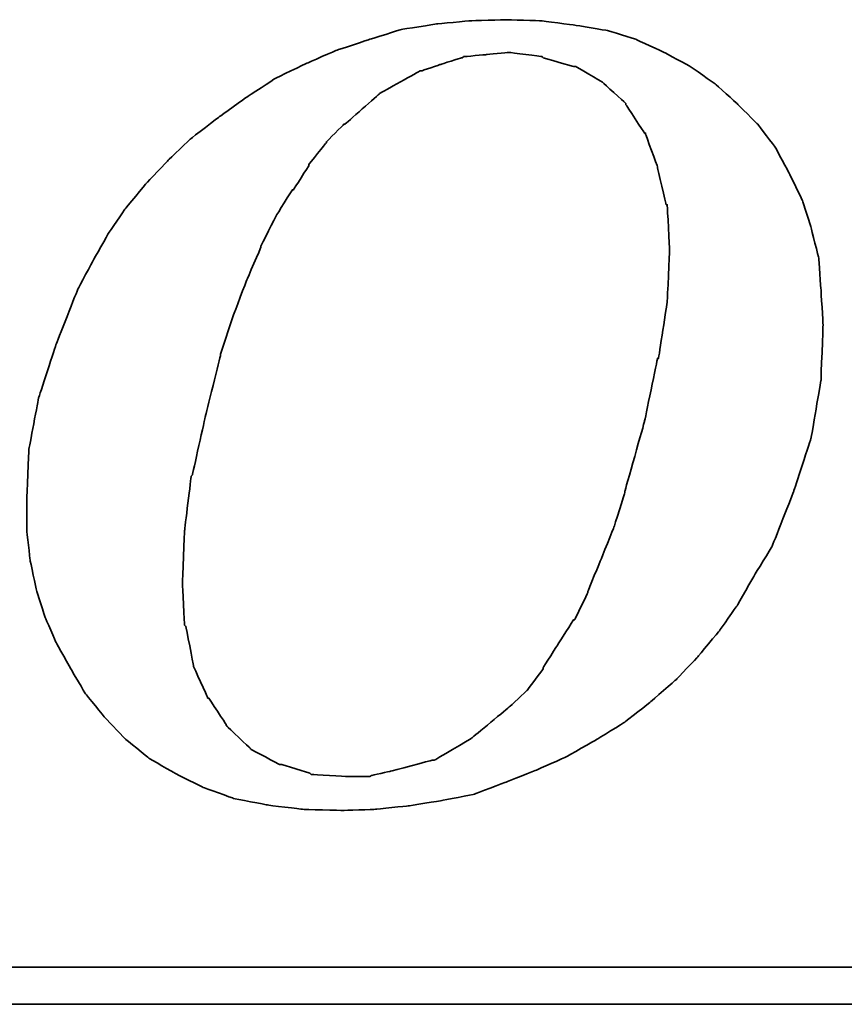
# Model space of a CAD drawing. Header units: millimetres. Extents: x 920 to 1152, y 73 to 151.
# Tile 42 of 50: x 1100.4 to 1102.03, y 94.87 to 96.82. Entities that reach past the tile are written whole.
import ezdxf

# ---------------------------------------------------------------- set-up
doc = ezdxf.new("R2010")
doc.units = ezdxf.units.MM
doc.header["$LTSCALE"] = 0.15
doc.layers.add('DIM', color=4, linetype='CONTINUOUS')
doc.layers.add('layer 1', color=7, linetype='CONTINUOUS')

# ---------------------------------------------------------------- blocks, each defined once
blk = doc.blocks.new('TBI MOTION logo(完整正式版)')
at = {"layer": 'layer 1', "color": 22, "lineweight": 35}
for points, knots in [([(35.79625, -6.98375), (35.79625, -6.98375), (36.23125, -7.43875), (36.23125, -7.43875), (36.23125, -7.43875), (36.23125, -7.43875), (36.75625, -7.87125), (36.75625, -7.87125), (36.75625, -7.87125), (36.75625, -7.87125), (37.33125, -8.20375), (37.33125, -8.20375), (37.33125, -8.20375), (37.33125, -8.20375), (37.95625, -8.51875), (37.95625, -8.51875), (37.95625, -8.51875), (37.95625, -8.51875), (38.62625, -8.75875), (38.62625, -8.75875), (38.62625, -8.75875), (38.62625, -8.75875), (39.37125, -8.90375), (39.37125, -8.90375), (39.37125, -8.90375), (39.37125, -8.90375), (40.14125, -8.99875), (40.14125, -8.99875), (40.14125, -8.99875), (40.14125, -8.99875), (41.02625, -9.02375), (41.02625, -9.02375), (41.02625, -9.02375), (41.02625, -9.02375), (41.74625, -8.99875), (41.74625, -8.99875), (41.74625, -8.99875), (41.74625, -8.99875), (42.46625, -8.92375), (42.46625, -8.92375), (42.46625, -8.92375), (42.46625, -8.92375), (43.21125, -8.80625), (43.21125, -8.80625), (43.21125, -8.80625), (43.21125, -8.80625), (43.93125, -8.66375), (43.93125, -8.66375), (43.93125, -8.66375), (43.93125, -8.66375), (44.62625, -8.39875), (44.62625, -8.39875), (44.62625, -8.39875), (44.62625, -8.39875), (45.29625, -8.13375), (45.29625, -8.13375), (45.29625, -8.13375), (45.29625, -8.13375), (45.94625, -7.84375), (45.94625, -7.84375), (45.94625, -7.84375), (45.94625, -7.84375), (46.61625, -7.46375), (46.61625, -7.46375), (46.61625, -7.46375), (46.61625, -7.46375), (47.24125, -7.07875), (47.24125, -7.07875), (47.24125, -7.07875), (47.24125, -7.07875), (47.81625, -6.62375), (47.81625, -6.62375), (47.81625, -6.62375), (47.81625, -6.62375), (48.36875, -6.14375), (48.36875, -6.14375), (48.36875, -6.14375), (48.36875, -6.14375), (48.84625, -5.64125), (48.84625, -5.64125), (48.84625, -5.64125), (48.84625, -5.64125), (49.32625, -5.06375), (49.32625, -5.06375), (49.32625, -5.06375), (49.32625, -5.06375), (49.71125, -4.51374), (49.71125, -4.51374), (49.71125, -4.51374), (49.71125, -4.51374), (50.09625, -3.83874), (50.09625, -3.83874), (50.09625, -3.83874), (50.09625, -3.83874), (50.48125, -3.21374), (50.48125, -3.21374), (50.48125, -3.21374), (50.48125, -3.21374), (50.96125, -1.99125), (50.96125, -1.99125), (50.96125, -1.99125), (50.96125, -1.99125), (51.34375, -0.81875), (51.34375, -0.81875), (51.34375, -0.81875), (51.34375, -0.81875), (51.56125, 0.45624), (51.56125, 0.45624), (51.56125, 0.45624), (51.56125, 0.45624), (51.60625, 1.67624), (51.60625, 1.67624), (51.60625, 1.67624), (51.60625, 1.67624), (51.56125, 2.44625), (51.56125, 2.44625), (51.56125, 2.44625), (51.56125, 2.44625), (51.51125, 3.14125), (51.51125, 3.14125), (51.51125, 3.14125), (51.51125, 3.14125), (51.34375, 3.81125), (51.34375, 3.81125), (51.34375, 3.81125), (51.34375, 3.81125), (51.15125, 4.41125), (51.15125, 4.41125), (51.15125, 4.41125), (51.15125, 4.41125), (50.86125, 5.01125), (50.86125, 5.01125), (50.86125, 5.01125), (50.86125, 5.01125), (50.55125, 5.58875), (50.55125, 5.58875), (50.55125, 5.58875), (50.55125, 5.58875), (50.16625, 6.09125), (50.16625, 6.09125), (50.16625, 6.09125), (50.16625, 6.09125), (49.71125, 6.54875), (49.71125, 6.54875), (49.71125, 6.54875), (49.71125, 6.54875), (49.23125, 6.98125), (49.23125, 6.98125), (49.23125, 6.98125), (49.23125, 6.98125), (48.67875, 7.36625), (48.67875, 7.36625), (48.67875, 7.36625), (48.67875, 7.36625), (48.10375, 7.67625), (48.10375, 7.67625), (48.10375, 7.67625), (48.10375, 7.67625), (47.48125, 7.96375), (47.48125, 7.96375), (47.48125, 7.96375), (47.48125, 7.96375), (46.85625, 8.15625), (46.85625, 8.15625), (46.85625, 8.15625), (46.85625, 8.15625), (46.13625, 8.27624), (46.13625, 8.27624), (46.13625, 8.27624), (46.13625, 8.27624), (45.39125, 8.37125), (45.39125, 8.37125), (45.39125, 8.37125), (45.39125, 8.37125), (44.62625, 8.39624), (44.62625, 8.39624), (44.62625, 8.39624), (44.62625, 8.39624), (43.83625, 8.37125), (43.83625, 8.37125), (43.83625, 8.37125), (43.83625, 8.37125), (43.09125, 8.30125), (43.09125, 8.30125), (43.09125, 8.30125), (43.09125, 8.30125), (42.32125, 8.18125), (42.32125, 8.18125), (42.32125, 8.18125), (42.32125, 8.18125), (41.62875, 7.96375), (41.62875, 7.96375), (41.62875, 7.96375), (41.62875, 7.96375), (40.90625, 7.72625), (40.90625, 7.72625), (40.90625, 7.72625), (40.90625, 7.72625), (40.23624, 7.43625), (40.23624, 7.43625), (40.23624, 7.43625), (40.23624, 7.43625), (39.54124, 7.10125), (39.54124, 7.10125), (39.54124, 7.10125), (39.54124, 7.10125), (38.91625, 6.69125), (38.91625, 6.69125), (38.91625, 6.69125), (38.91625, 6.69125), (38.31625, 6.26125), (38.31625, 6.26125), (38.31625, 6.26125), (38.31625, 6.26125), (37.69125, 5.78125), (37.69125, 5.78125), (37.69125, 5.78125), (37.69125, 5.78125), (37.18625, 5.30125), (37.18625, 5.30125), (37.18625, 5.30125), (37.18625, 5.30125), (36.70625, 4.79624), (36.70625, 4.79624), (36.70625, 4.79624), (36.70625, 4.79624), (36.23125, 4.22125), (36.23125, 4.22125), (36.23125, 4.22125), (36.23125, 4.22125), (35.87124, 3.69375), (35.87124, 3.69375), (35.87124, 3.69375), (35.87124, 3.69375), (35.53125, 3.09125), (35.53125, 3.09125), (35.53125, 3.09125), (35.53125, 3.09125), (35.19875, 2.47125), (35.19875, 2.47125), (35.19875, 2.47125), (35.19875, 2.47125), (34.71625, 1.24625), (34.71625, 1.24625), (34.71625, 1.24625), (34.71625, 1.24625), (34.33125, 0.06874), (34.33125, 0.06874), (34.33125, 0.06874), (34.33125, 0.06874), (34.11625, -1.07875), (34.11625, -1.07875), (34.11625, -1.07875), (34.11625, -1.07875), (34.07125, -2.15875), (34.07125, -2.15875), (34.07125, -2.15875), (34.07125, -2.15875), (34.07125, -2.85375), (34.07125, -2.85375), (34.07125, -2.85375), (34.07125, -2.85375), (34.14125, -3.50375), (34.14125, -3.50375), (34.14125, -3.50375), (34.14125, -3.50375), (34.28625, -4.17375), (34.28625, -4.17375), (34.28625, -4.17375), (34.28625, -4.17375), (34.47625, -4.77624), (34.47625, -4.77624), (34.47625, -4.77624), (34.47625, -4.77624), (34.71625, -5.32625), (34.71625, -5.32625), (34.71625, -5.32625), (34.71625, -5.32625), (35.05375, -5.92875), (35.05375, -5.92875), (35.05375, -5.92875), (35.05375, -5.92875), (35.36375, -6.45375), (35.36375, -6.45375), (35.36375, -6.45375), (35.36375, -6.45375), (35.79625, -6.98375), (35.79625, -6.98375)], [0, 0, 0, 0, 0.01388889, 0.01388889, 0.01388889, 0.0138889, 0.02777778, 0.02777778, 0.02777778, 0.02777779, 0.04166667, 0.04166667, 0.04166667, 0.04166668, 0.05555556, 0.05555556, 0.05555556, 0.05555557, 0.06944444, 0.06944444, 0.06944444, 0.06944445, 0.08333333, 0.08333333, 0.08333333, 0.08333334, 0.09722222, 0.09722222, 0.09722222, 0.09722223, 0.11111111, 0.11111111, 0.11111111, 0.11111112, 0.125, 0.125, 0.125, 0.12500001, 0.13888889, 0.13888889, 0.13888889, 0.1388889, 0.15277778, 0.15277778, 0.15277778, 0.15277779, 0.16666667, 0.16666667, 0.16666667, 0.16666668, 0.18055556, 0.18055556, 0.18055556, 0.18055557, 0.19444444, 0.19444444, 0.19444444, 0.19444445, 0.20833333, 0.20833333, 0.20833333, 0.20833334, 0.22222222, 0.22222222, 0.22222222, 0.22222223, 0.23611111, 0.23611111, 0.23611111, 0.23611112, 0.25, 0.25, 0.25, 0.25000001, 0.26388889, 0.26388889, 0.26388889, 0.2638889, 0.27777778, 0.27777778, 0.27777778, 0.27777779, 0.29166667, 0.29166667, 0.29166667, 0.29166668, 0.30555556, 0.30555556, 0.30555556, 0.30555557, 0.31944444, 0.31944444, 0.31944444, 0.31944445, 0.33333333, 0.33333333, 0.33333333, 0.33333334, 0.34722222, 0.34722222, 0.34722222, 0.34722223, 0.36111111, 0.36111111, 0.36111111, 0.36111112, 0.375, 0.375, 0.375, 0.37500001, 0.38888889, 0.38888889, 0.38888889, 0.3888889, 0.40277778, 0.40277778, 0.40277778, 0.40277779, 0.41666667, 0.41666667, 0.41666667, 0.41666668, 0.43055556, 0.43055556, 0.43055556, 0.43055557, 0.44444444, 0.44444444, 0.44444444, 0.44444445, 0.45833333, 0.45833333, 0.45833333, 0.45833334, 0.47222222, 0.47222222, 0.47222222, 0.47222223, 0.48611111, 0.48611111, 0.48611111, 0.48611112, 0.5, 0.5, 0.5, 0.50000001, 0.51388889, 0.51388889, 0.51388889, 0.5138889, 0.52777778, 0.52777778, 0.52777778, 0.52777779, 0.54166667, 0.54166667, 0.54166667, 0.54166668, 0.55555556, 0.55555556, 0.55555556, 0.55555557, 0.56944444, 0.56944444, 0.56944444, 0.56944445, 0.58333333, 0.58333333, 0.58333333, 0.58333334, 0.59722222, 0.59722222, 0.59722222, 0.59722223, 0.61111111, 0.61111111, 0.61111111, 0.61111112, 0.625, 0.625, 0.625, 0.62500001, 0.63888889, 0.63888889, 0.63888889, 0.6388889, 0.65277778, 0.65277778, 0.65277778, 0.65277779, 0.66666667, 0.66666667, 0.66666667, 0.66666668, 0.68055556, 0.68055556, 0.68055556, 0.68055557, 0.69444444, 0.69444444, 0.69444444, 0.69444445, 0.70833333, 0.70833333, 0.70833333, 0.70833334, 0.72222222, 0.72222222, 0.72222222, 0.72222223, 0.73611111, 0.73611111, 0.73611111, 0.73611112, 0.75, 0.75, 0.75, 0.75000001, 0.76388889, 0.76388889, 0.76388889, 0.7638889, 0.77777778, 0.77777778, 0.77777778, 0.77777779, 0.79166667, 0.79166667, 0.79166667, 0.79166668, 0.80555556, 0.80555556, 0.80555556, 0.80555557, 0.81944444, 0.81944444, 0.81944444, 0.81944445, 0.83333333, 0.83333333, 0.83333333, 0.83333334, 0.84722222, 0.84722222, 0.84722222, 0.84722223, 0.86111111, 0.86111111, 0.86111111, 0.86111112, 0.875, 0.875, 0.875, 0.87500001, 0.88888889, 0.88888889, 0.88888889, 0.8888889, 0.90277778, 0.90277778, 0.90277778, 0.90277779, 0.91666667, 0.91666667, 0.91666667, 0.91666668, 0.93055556, 0.93055556, 0.93055556, 0.93055557, 0.94444444, 0.94444444, 0.94444444, 0.94444445, 0.95833333, 0.95833333, 0.95833333, 0.95833334, 0.97222222, 0.97222222, 0.97222222, 0.97222223, 0.98611111, 0.98611111, 0.98611111, 0.98611112, 1, 1, 1, 1]), ([(38.33875, 1.03124), (38.33875, 1.03124), (38.62625, 1.89625), (38.62625, 1.89625), (38.62625, 1.89625), (38.62625, 1.89625), (38.91625, 2.66375), (38.91625, 2.66375), (38.91625, 2.66375), (38.91625, 2.66375), (39.22625, 3.38125), (39.22625, 3.38125), (39.22625, 3.38125), (39.22625, 3.38125), (39.22625, 3.40624), (39.22625, 3.40624), (39.22625, 3.40624), (39.22625, 3.40624), (39.56124, 4.07624), (39.56124, 4.07624), (39.56124, 4.07624), (39.56124, 4.07624), (39.92125, 4.65125), (39.92125, 4.65125), (39.92125, 4.65125), (39.92125, 4.65125), (39.94625, 4.65125), (39.94625, 4.65125), (39.94625, 4.65125), (39.94625, 4.65125), (40.28125, 5.17875), (40.28125, 5.17875), (40.28125, 5.17875), (40.28125, 5.17875), (40.28125, 5.20375), (40.28125, 5.20375), (40.28125, 5.20375), (40.28125, 5.20375), (40.66875, 5.68625), (40.66875, 5.68625), (40.66875, 5.68625), (40.66875, 5.68625), (40.66875, 5.70625), (40.66875, 5.70625), (40.66875, 5.70625), (40.66875, 5.70625), (41.05124, 6.09125), (41.05124, 6.09125), (41.05124, 6.09125), (41.05124, 6.09125), (41.07625, 6.09125), (41.07625, 6.09125), (41.07625, 6.09125), (41.07625, 6.09125), (41.84125, 6.76625), (41.84125, 6.76625), (41.84125, 6.76625), (41.84125, 6.76625), (41.86625, 6.78625), (41.86625, 6.78625), (41.86625, 6.78625), (41.86625, 6.78625), (42.73125, 7.26624), (42.73125, 7.26624), (42.73125, 7.26624), (42.73125, 7.26624), (42.75625, 7.26624), (42.75625, 7.26624), (42.75625, 7.26624), (42.75625, 7.26624), (43.18625, 7.41125), (43.18625, 7.41125), (43.18625, 7.41125), (43.18625, 7.41125), (43.64125, 7.55625), (43.64125, 7.55625), (43.64125, 7.55625), (43.64125, 7.55625), (43.66625, 7.55625), (43.66625, 7.55625), (43.66625, 7.55625), (43.66625, 7.55625), (43.69125, 7.58124), (43.69125, 7.58124), (43.69125, 7.58124), (43.69125, 7.58124), (44.19125, 7.62625), (44.19125, 7.62625), (44.19125, 7.62625), (44.19125, 7.62625), (44.67125, 7.67625), (44.67125, 7.67625), (44.67125, 7.67625), (44.67125, 7.67625), (44.69625, 7.67625), (44.69625, 7.67625), (44.69625, 7.67625), (44.69625, 7.67625), (45.41875, 7.58124), (45.41875, 7.58124), (45.41875, 7.58124), (45.41875, 7.58124), (45.44125, 7.55625), (45.44125, 7.55625), (45.44125, 7.55625), (45.44125, 7.55625), (46.11125, 7.36625), (46.11125, 7.36625), (46.11125, 7.36625), (46.11125, 7.36625), (46.13625, 7.36625), (46.13625, 7.36625), (46.13625, 7.36625), (46.13625, 7.36625), (46.15875, 7.36625), (46.15875, 7.36625), (46.15875, 7.36625), (46.15875, 7.36625), (46.73625, 7.02624), (46.73625, 7.02624), (46.73625, 7.02624), (46.73625, 7.02624), (46.76125, 7.00624), (46.76125, 7.00624), (46.76125, 7.00624), (46.76125, 7.00624), (47.24125, 6.57124), (47.24125, 6.57124), (47.24125, 6.57124), (47.24125, 6.57124), (47.26625, 6.54875), (47.26625, 6.54875), (47.26625, 6.54875), (47.26625, 6.54875), (47.26625, 6.52375), (47.26625, 6.52375), (47.26625, 6.52375), (47.26625, 6.52375), (47.67375, 5.89875), (47.67375, 5.89875), (47.67375, 5.89875), (47.67375, 5.89875), (47.69625, 5.89875), (47.69625, 5.89875), (47.69625, 5.89875), (47.69625, 5.89875), (47.69625, 5.87625), (47.69625, 5.87625), (47.69625, 5.87625), (47.69625, 5.87625), (47.96125, 5.15625), (47.96125, 5.15625), (47.96125, 5.15625), (47.96125, 5.15625), (47.96125, 5.13125), (47.96125, 5.13125), (47.96125, 5.13125), (47.96125, 5.13125), (48.15125, 4.31875), (48.15125, 4.31875), (48.15125, 4.31875), (48.15125, 4.31875), (48.17625, 4.31875), (48.17625, 4.31875), (48.17625, 4.31875), (48.17625, 4.31875), (48.17625, 4.29125), (48.17625, 4.29125), (48.17625, 4.29125), (48.17625, 4.29125), (48.22625, 3.33125), (48.22625, 3.33125), (48.22625, 3.33125), (48.22625, 3.33125), (48.22625, 3.30875), (48.22625, 3.30875), (48.22625, 3.30875), (48.22625, 3.30875), (48.17625, 2.20624), (48.17625, 2.20624), (48.17625, 2.20624), (48.17625, 2.20624), (48.17625, 2.18124), (48.17625, 2.18124), (48.17625, 2.18124), (48.17625, 2.18124), (47.98375, 0.93624), (47.98375, 0.93624), (47.98375, 0.93624), (47.98375, 0.93624), (47.96125, 0.93624), (47.96125, 0.93624), (47.96125, 0.93624), (47.96125, 0.93624), (47.67375, -0.45874), (47.67375, -0.45874), (47.67375, -0.45874), (47.67375, -0.45874), (47.24125, -1.99125), (47.24125, -1.99125), (47.24125, -1.99125), (47.24125, -1.99125), (47.24125, -2.01874), (47.24125, -2.01874), (47.24125, -2.01874), (47.24125, -2.01874), (47.00125, -2.78375), (47.00125, -2.78375), (47.00125, -2.78375), (47.00125, -2.78375), (46.71125, -3.50375), (46.71125, -3.50375), (46.71125, -3.50375), (46.71125, -3.50375), (46.42625, -4.19875), (46.42625, -4.19875), (46.42625, -4.19875), (46.42625, -4.19875), (46.42625, -4.22375), (46.42625, -4.22375), (46.42625, -4.22375), (46.42625, -4.22375), (46.13625, -4.82374), (46.13625, -4.82374), (46.13625, -4.82374), (46.13625, -4.82374), (46.11125, -4.82374), (46.11125, -4.82374), (46.11125, -4.82374), (46.11125, -4.82374), (45.77625, -5.35125), (45.77625, -5.35125), (45.77625, -5.35125), (45.77625, -5.35125), (45.44125, -5.87875), (45.44125, -5.87875), (45.44125, -5.87875), (45.44125, -5.87875), (45.44125, -5.90375), (45.44125, -5.90375), (45.44125, -5.90375), (45.44125, -5.90375), (45.10625, -6.35875), (45.10625, -6.35875), (45.10625, -6.35875), (45.10625, -6.35875), (45.08125, -6.38375), (45.08125, -6.38375), (45.08125, -6.38375), (45.08125, -6.38375), (44.69625, -6.74375), (44.69625, -6.74375), (44.69625, -6.74375), (44.69625, -6.74375), (43.88375, -7.41625), (43.88375, -7.41625), (43.88375, -7.41625), (43.88375, -7.41625), (43.85625, -7.43875), (43.85625, -7.43875), (43.85625, -7.43875), (43.85625, -7.43875), (43.04125, -7.91875), (43.04125, -7.91875), (43.04125, -7.91875), (43.04125, -7.91875), (43.01625, -7.91875), (43.01625, -7.91875), (43.01625, -7.91875), (43.01625, -7.91875), (42.99625, -7.91875), (42.99625, -7.91875), (42.99625, -7.91875), (42.99625, -7.91875), (42.08125, -8.15875), (42.08125, -8.15875), (42.08125, -8.15875), (42.08125, -8.15875), (41.65125, -8.25625), (41.65125, -8.25625), (41.65125, -8.25625), (41.65125, -8.25625), (41.62875, -8.27875), (41.62875, -8.27875), (41.62875, -8.27875), (41.62875, -8.27875), (41.60125, -8.27875), (41.60125, -8.27875), (41.60125, -8.27875), (41.60125, -8.27875), (41.12125, -8.27875), (41.12125, -8.27875), (41.12125, -8.27875), (41.12125, -8.27875), (40.35624, -8.23125), (40.35624, -8.23125), (40.35624, -8.23125), (40.35624, -8.23125), (40.33125, -8.23125), (40.33125, -8.23125), (40.33125, -8.23125), (40.33125, -8.23125), (40.30625, -8.20375), (40.30625, -8.20375), (40.30625, -8.20375), (40.30625, -8.20375), (39.68375, -8.01375), (39.68375, -8.01375), (39.68375, -8.01375), (39.68375, -8.01375), (39.66124, -8.01375), (39.66124, -8.01375), (39.66124, -8.01375), (39.66124, -8.01375), (39.63625, -8.01375), (39.63625, -8.01375), (39.63625, -8.01375), (39.63625, -8.01375), (39.01125, -7.67875), (39.01125, -7.67875), (39.01125, -7.67875), (39.01125, -7.67875), (38.98875, -7.65375), (38.98875, -7.65375), (38.98875, -7.65375), (38.98875, -7.65375), (38.48625, -7.17375), (38.48625, -7.17375), (38.48625, -7.17375), (38.48625, -7.17375), (38.45875, -7.14875), (38.45875, -7.14875), (38.45875, -7.14875), (38.45875, -7.14875), (38.45875, -7.12875), (38.45875, -7.12875), (38.45875, -7.12875), (38.45875, -7.12875), (38.07625, -6.54875), (38.07625, -6.54875), (38.07625, -6.54875), (38.07625, -6.54875), (38.05125, -6.54875), (38.05125, -6.54875), (38.05125, -6.54875), (38.05125, -6.54875), (38.05125, -6.52875), (38.05125, -6.52875), (38.05125, -6.52875), (38.05125, -6.52875), (37.74125, -5.85375), (37.74125, -5.85375), (37.74125, -5.85375), (37.74125, -5.85375), (37.74125, -5.82875), (37.74125, -5.82875), (37.74125, -5.82875), (37.74125, -5.82875), (37.57375, -4.96875), (37.57375, -4.96875), (37.57375, -4.96875), (37.57375, -4.96875), (37.54625, -4.94375), (37.54625, -4.94375), (37.54625, -4.94375), (37.54625, -4.94375), (37.50125, -4.03375), (37.50125, -4.03375), (37.50125, -4.03375), (37.50125, -4.03375), (37.50125, -4.00875), (37.50125, -4.00875), (37.50125, -4.00875), (37.50125, -4.00875), (37.54625, -2.85375), (37.54625, -2.85375), (37.54625, -2.85375), (37.54625, -2.85375), (37.69125, -1.65875), (37.69125, -1.65875), (37.69125, -1.65875), (37.69125, -1.65875), (37.71624, -1.63375), (37.71624, -1.63375), (37.71624, -1.63375), (37.71624, -1.63375), (38.00375, -0.33875), (38.00375, -0.33875), (38.00375, -0.33875), (38.00375, -0.33875), (38.33875, 1.00624), (38.33875, 1.00624), (38.33875, 1.00624), (38.33875, 1.00624), (38.33875, 1.03124), (38.33875, 1.03124)], [0, 0, 0, 0, 0.01010101, 0.01010101, 0.01010101, 0.01010102, 0.02020202, 0.02020202, 0.02020202, 0.02020203, 0.03030303, 0.03030303, 0.03030303, 0.03030304, 0.04040404, 0.04040404, 0.04040404, 0.04040405, 0.05050505, 0.05050505, 0.05050505, 0.05050506, 0.06060606, 0.06060606, 0.06060606, 0.06060607, 0.07070707, 0.07070707, 0.07070707, 0.07070708, 0.08080808, 0.08080808, 0.08080808, 0.08080809, 0.09090909, 0.09090909, 0.09090909, 0.0909091, 0.1010101, 0.1010101, 0.1010101, 0.10101011, 0.11111111, 0.11111111, 0.11111111, 0.11111112, 0.12121212, 0.12121212, 0.12121212, 0.12121213, 0.13131313, 0.13131313, 0.13131313, 0.13131314, 0.14141414, 0.14141414, 0.14141414, 0.14141415, 0.15151515, 0.15151515, 0.15151515, 0.15151516, 0.16161616, 0.16161616, 0.16161616, 0.16161617, 0.17171717, 0.17171717, 0.17171717, 0.17171718, 0.18181818, 0.18181818, 0.18181818, 0.18181819, 0.19191919, 0.19191919, 0.19191919, 0.1919192, 0.2020202, 0.2020202, 0.2020202, 0.20202021, 0.21212121, 0.21212121, 0.21212121, 0.21212122, 0.22222222, 0.22222222, 0.22222222, 0.22222223, 0.23232323, 0.23232323, 0.23232323, 0.23232324, 0.24242424, 0.24242424, 0.24242424, 0.24242425, 0.25252525, 0.25252525, 0.25252525, 0.25252526, 0.26262626, 0.26262626, 0.26262626, 0.26262627, 0.27272727, 0.27272727, 0.27272727, 0.27272728, 0.28282828, 0.28282828, 0.28282828, 0.28282829, 0.29292929, 0.29292929, 0.29292929, 0.2929293, 0.3030303, 0.3030303, 0.3030303, 0.30303031, 0.31313131, 0.31313131, 0.31313131, 0.31313132, 0.32323232, 0.32323232, 0.32323232, 0.32323233, 0.33333333, 0.33333333, 0.33333333, 0.33333334, 0.34343434, 0.34343434, 0.34343434, 0.34343435, 0.35353535, 0.35353535, 0.35353535, 0.35353536, 0.36363636, 0.36363636, 0.36363636, 0.36363637, 0.37373737, 0.37373737, 0.37373737, 0.37373738, 0.38383838, 0.38383838, 0.38383838, 0.38383839, 0.39393939, 0.39393939, 0.39393939, 0.3939394, 0.4040404, 0.4040404, 0.4040404, 0.40404041, 0.41414141, 0.41414141, 0.41414141, 0.41414142, 0.42424242, 0.42424242, 0.42424242, 0.42424243, 0.43434343, 0.43434343, 0.43434343, 0.43434344, 0.44444444, 0.44444444, 0.44444444, 0.44444445, 0.45454545, 0.45454545, 0.45454545, 0.45454546, 0.46464646, 0.46464646, 0.46464646, 0.46464647, 0.47474747, 0.47474747, 0.47474747, 0.47474748, 0.48484848, 0.48484848, 0.48484848, 0.48484849, 0.49494949, 0.49494949, 0.49494949, 0.4949495, 0.50505051, 0.50505051, 0.50505051, 0.50505052, 0.51515152, 0.51515152, 0.51515152, 0.51515153, 0.52525253, 0.52525253, 0.52525253, 0.52525254, 0.53535354, 0.53535354, 0.53535354, 0.53535355, 0.54545455, 0.54545455, 0.54545455, 0.54545456, 0.55555556, 0.55555556, 0.55555556, 0.55555557, 0.56565657, 0.56565657, 0.56565657, 0.56565658, 0.57575758, 0.57575758, 0.57575758, 0.57575759, 0.58585859, 0.58585859, 0.58585859, 0.5858586, 0.5959596, 0.5959596, 0.5959596, 0.59595961, 0.60606061, 0.60606061, 0.60606061, 0.60606062, 0.61616162, 0.61616162, 0.61616162, 0.61616163, 0.62626263, 0.62626263, 0.62626263, 0.62626264, 0.63636364, 0.63636364, 0.63636364, 0.63636365, 0.64646465, 0.64646465, 0.64646465, 0.64646466, 0.65656566, 0.65656566, 0.65656566, 0.65656567, 0.66666667, 0.66666667, 0.66666667, 0.66666668, 0.67676768, 0.67676768, 0.67676768, 0.67676769, 0.68686869, 0.68686869, 0.68686869, 0.6868687, 0.6969697, 0.6969697, 0.6969697, 0.69696971, 0.70707071, 0.70707071, 0.70707071, 0.70707072, 0.71717172, 0.71717172, 0.71717172, 0.71717173, 0.72727273, 0.72727273, 0.72727273, 0.72727274, 0.73737374, 0.73737374, 0.73737374, 0.73737375, 0.74747475, 0.74747475, 0.74747475, 0.74747476, 0.75757576, 0.75757576, 0.75757576, 0.75757577, 0.76767677, 0.76767677, 0.76767677, 0.76767678, 0.77777778, 0.77777778, 0.77777778, 0.77777779, 0.78787879, 0.78787879, 0.78787879, 0.7878788, 0.7979798, 0.7979798, 0.7979798, 0.79797981, 0.80808081, 0.80808081, 0.80808081, 0.80808082, 0.81818182, 0.81818182, 0.81818182, 0.81818183, 0.82828283, 0.82828283, 0.82828283, 0.82828284, 0.83838384, 0.83838384, 0.83838384, 0.83838385, 0.84848485, 0.84848485, 0.84848485, 0.84848486, 0.85858586, 0.85858586, 0.85858586, 0.85858587, 0.86868687, 0.86868687, 0.86868687, 0.86868688, 0.87878788, 0.87878788, 0.87878788, 0.87878789, 0.88888889, 0.88888889, 0.88888889, 0.8888889, 0.8989899, 0.8989899, 0.8989899, 0.89898991, 0.90909091, 0.90909091, 0.90909091, 0.90909092, 0.91919192, 0.91919192, 0.91919192, 0.91919193, 0.92929293, 0.92929293, 0.92929293, 0.92929294, 0.93939394, 0.93939394, 0.93939394, 0.93939395, 0.94949495, 0.94949495, 0.94949495, 0.94949496, 0.95959596, 0.95959596, 0.95959596, 0.95959597, 0.96969697, 0.96969697, 0.96969697, 0.96969698, 0.97979798, 0.97979798, 0.97979798, 0.97979799, 0.98989899, 0.98989899, 0.98989899, 0.989899, 1, 1, 1, 1]), ([(75.90875, -9.47875), (75.90875, -9.47875), (75.90875, -12.28625), (75.90875, -12.28625), (75.90875, -12.28625), (75.90875, -12.28625), (75.90875, -12.47875), (75.90875, -12.47875), (75.90875, -12.47875), (75.90875, -12.47875), (75.71625, -12.47875), (75.71625, -12.47875), (75.71625, -12.47875), (75.71625, -12.47875), (-88.32875, -12.47875), (-88.32875, -12.47875), (-88.32875, -12.47875), (-88.32875, -12.47875), (-88.32875, -13.29375), (-88.32875, -13.29375), (-88.32875, -13.29375), (-88.32875, -13.29375), (82.89125, -13.29375), (82.89125, -13.29375), (82.89125, -13.29375), (82.89125, -13.29375), (75.90875, -9.47875), (75.90875, -9.47875)], [0, 0, 0, 0, 0.14285714, 0.14285714, 0.14285714, 0.14285715, 0.28571429, 0.28571429, 0.28571429, 0.2857143, 0.42857143, 0.42857143, 0.42857143, 0.42857144, 0.57142857, 0.57142857, 0.57142857, 0.57142858, 0.71428571, 0.71428571, 0.71428571, 0.71428572, 0.85714286, 0.85714286, 0.85714286, 0.85714287, 1, 1, 1, 1])]:
    blk.add_open_spline(points, degree=3, knots=knots, dxfattribs=at)

msp = doc.modelspace()

# ---------------------------------------------------------------- block references
at = {"layer": 'DIM', "color": 7, "xscale": 0.090033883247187, "yscale": 0.090033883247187, "zscale": 0.090033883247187}
msp.add_blockref('TBI MOTION logo(完整正式版)', (1097.3437, 96.0648), dxfattribs=at)

doc.saveas('drawing.dxf')
